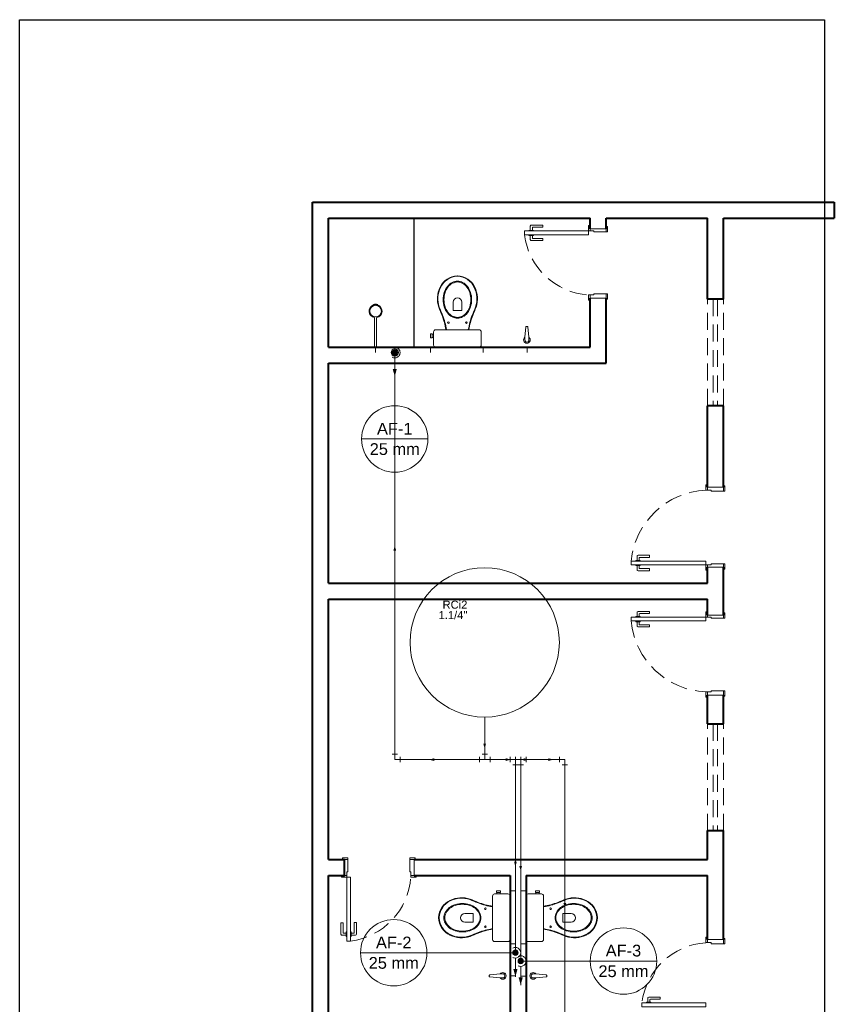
# Model space of a CAD drawing. Header units: millimetres. Extents: x 2637.1 to 2691.1, y 1460.1 to 1556.5.
# Tile 6 of 8: x 2639.8 to 2655.1, y 1538 to 1556.5. Entities that reach past the tile are written whole.
import ezdxf

# ---------------------------------------------------------------- set-up
doc = ezdxf.new("R2010")
doc.units = ezdxf.units.MM
doc.header["$MEASUREMENT"] = 0
doc.linetypes.add('HIDDEN2', pattern=[0.47625, 0.3175, -0.15875])
for name, color, linetype, lineweight in [('AF-Colunas', 4, 'Continuous', 5), ('AF-Condutos', 4, 'Continuous', 5), ('AF-Conexões', 9, 'Continuous', 5), ('AF-Indicação coluna', 5, 'Continuous', 5), ('AF-Sentido conduto', 9, 'Continuous', 5), ('DI-Detalhes', 1, 'Continuous', 30), ('MB_ALVENARIA', 7, 'Continuous', 40), ('MB_ESQUADRIA', 7, 'Continuous', 5), ('MB_MOBILIÁRIO', 8, 'Continuous', 13), ('Nível 1', 7, 'Continuous', 5), ('Textos', 7, 'Continuous', 5)]:
    doc.layers.add(name, color=color, linetype=linetype, lineweight=lineweight)
doc.layers.add('ARQ-PISO', color=8, linetype='Continuous')
doc.styles.add('Arial', font='txt')

msp = doc.modelspace()

# ---------------------------------------------------------------- hatches: boundary and pattern name
at = {"layer": 'AF-Condutos', "linetype": 'Continuous'}
for points in [[(2646.855, 1549.771), (2646.894, 1549.915), (2646.817, 1549.915)], [(2649.118, 1538.522), (2649.156, 1538.666), (2649.079, 1538.666)], [(2649.216, 1538.366), (2649.255, 1538.511), (2649.177, 1538.511)]]:
    msp.add_hatch(color=256, dxfattribs=at).paths.add_polyline_path(points)
at = {"layer": 'AF-Sentido conduto', "linetype": 'Continuous'}
for points in [[(2646.855, 1546.606), (2646.83, 1546.51), (2646.881, 1546.51)], [(2648.541, 1542.797), (2648.567, 1542.893), (2648.515, 1542.893)], [(2647.498, 1542.592), (2647.595, 1542.566), (2647.595, 1542.618)], [(2649.029, 1542.592), (2648.933, 1542.618), (2648.933, 1542.566)], [(2649.367, 1542.592), (2649.27, 1542.618), (2649.27, 1542.566)], [(2649.83, 1542.592), (2649.734, 1542.618), (2649.734, 1542.566)], [(2649.118, 1540.582), (2649.143, 1540.678), (2649.092, 1540.678)], [(2649.216, 1540.504), (2649.242, 1540.601), (2649.19, 1540.601)], [(2650.044, 1539.806), (2650.07, 1539.903), (2650.018, 1539.903)]]:
    msp.add_hatch(color=256, dxfattribs=at).paths.add_polyline_path(points)

# ---------------------------------------------------------------- linework, layer by layer
at = {"layer": 'AF-Colunas', "const_width": 0.05}
for points in [[(2646.88, 1550.221, 1), (2646.83, 1550.221, 1)], [(2649.143, 1538.972, 1), (2649.093, 1538.972, 1)], [(2649.241, 1538.816, 1), (2649.191, 1538.816, 1)]]:
    msp.add_lwpolyline(points, format="xyb", close=True, dxfattribs=at)
at = {"layer": 'AF-Colunas'}
for centre in [(2646.855, 1550.221), (2649.118, 1538.972), (2649.216, 1538.816)]:
    msp.add_circle(centre, 0.05, dxfattribs=at)
at = {"layer": 'AF-Condutos'}
for p, q in [((2646.855, 1542.692), (2646.855, 1550.171)), ((2648.541, 1543.389), (2648.541, 1542.692)), ((2648.441, 1542.592), (2646.955, 1542.592)), ((2648.641, 1542.592), (2649.018, 1542.592)), ((2649.218, 1542.592), (2649.116, 1542.592)), ((2649.118, 1542.492), (2649.118, 1539.022)), ((2649.216, 1542.492), (2649.216, 1538.866)), ((2649.316, 1542.592), (2649.944, 1542.592)), ((2650.044, 1542.492), (2650.044, 1537.471))]:
    msp.add_line(p, q, dxfattribs=at)
for points in [[(2646.805, 1550.134), (2646.819, 1550.127), (2646.834, 1550.123), (2646.85, 1550.121), (2646.865, 1550.121), (2646.88, 1550.124), (2646.895, 1550.129), (2646.909, 1550.136), (2646.921, 1550.145), (2646.932, 1550.156), (2646.941, 1550.169), (2646.948, 1550.183), (2646.953, 1550.198), (2646.955, 1550.213), (2646.955, 1550.228), (2646.953, 1550.244), (2646.948, 1550.258), (2646.941, 1550.272), (2646.932, 1550.285), (2646.921, 1550.296), (2646.909, 1550.305), (2646.895, 1550.312), (2646.88, 1550.317), (2646.865, 1550.32), (2646.85, 1550.32), (2646.834, 1550.318), (2646.819, 1550.314), (2646.805, 1550.307)], [(2646.855, 1550.121), (2646.855, 1549.771)], [(2649.068, 1538.885), (2649.082, 1538.878), (2649.096, 1538.874), (2649.112, 1538.872), (2649.127, 1538.872), (2649.143, 1538.875), (2649.157, 1538.88), (2649.171, 1538.887), (2649.183, 1538.896), (2649.194, 1538.907), (2649.203, 1538.92), (2649.21, 1538.934), (2649.215, 1538.948), (2649.217, 1538.964), (2649.217, 1538.979), (2649.215, 1538.995), (2649.21, 1539.009), (2649.203, 1539.023), (2649.194, 1539.036), (2649.183, 1539.047), (2649.171, 1539.056), (2649.157, 1539.063), (2649.143, 1539.068), (2649.127, 1539.071), (2649.112, 1539.071), (2649.096, 1539.069), (2649.082, 1539.065), (2649.068, 1539.058)], [(2649.166, 1538.729), (2649.18, 1538.723), (2649.195, 1538.718), (2649.21, 1538.716), (2649.226, 1538.716), (2649.241, 1538.719), (2649.256, 1538.724), (2649.269, 1538.731), (2649.282, 1538.741), (2649.293, 1538.752), (2649.302, 1538.764), (2649.309, 1538.778), (2649.313, 1538.793), (2649.316, 1538.808), (2649.316, 1538.824), (2649.313, 1538.839), (2649.309, 1538.854), (2649.302, 1538.868), (2649.293, 1538.88), (2649.282, 1538.891), (2649.269, 1538.901), (2649.256, 1538.908), (2649.241, 1538.913), (2649.226, 1538.915), (2649.21, 1538.916), (2649.195, 1538.914), (2649.18, 1538.909), (2649.166, 1538.903)], [(2649.118, 1538.872), (2649.118, 1538.522)], [(2649.216, 1538.716), (2649.216, 1538.366)]]:
    msp.add_lwpolyline(points, dxfattribs=at)
at = {"layer": 'AF-Conexões'}
for p, q in [((2646.805, 1542.692), (2646.905, 1542.692)), ((2646.855, 1542.592), (2646.855, 1542.692)), ((2646.955, 1542.642), (2646.955, 1542.542)), ((2648.441, 1542.542), (2648.441, 1542.642)), ((2648.491, 1542.692), (2648.591, 1542.692)), ((2648.541, 1542.592), (2648.541, 1542.692)), ((2648.641, 1542.642), (2648.641, 1542.542)), ((2649.018, 1542.542), (2649.018, 1542.642)), ((2649.116, 1542.542), (2649.116, 1542.642)), ((2649.218, 1542.642), (2649.218, 1542.542)), ((2649.316, 1542.642), (2649.316, 1542.542)), ((2649.944, 1542.542), (2649.944, 1542.642)), ((2646.855, 1542.592), (2646.955, 1542.592)), ((2648.541, 1542.592), (2648.441, 1542.592)), ((2648.541, 1542.592), (2648.641, 1542.592)), ((2649.118, 1542.592), (2649.018, 1542.592)), ((2649.168, 1542.492), (2649.068, 1542.492)), ((2649.216, 1542.592), (2649.116, 1542.592)), ((2649.118, 1542.592), (2649.218, 1542.592)), ((2649.118, 1542.592), (2649.118, 1542.492)), ((2649.266, 1542.492), (2649.166, 1542.492)), ((2649.216, 1542.592), (2649.316, 1542.592)), ((2649.216, 1542.592), (2649.216, 1542.492)), ((2650.044, 1542.592), (2649.944, 1542.592)), ((2650.094, 1542.492), (2649.994, 1542.492)), ((2650.044, 1542.592), (2650.044, 1542.492))]:
    msp.add_line(p, q, dxfattribs=at)
msp.add_circle((2648.541, 1544.789), 1.4, dxfattribs=at)
at = {"layer": 'AF-Indicação coluna'}
for p, q in [((2646.855, 1549.225), (2646.855, 1550.171)), ((2646.232, 1548.602), (2647.478, 1548.602)), ((2646.213, 1538.972), (2647.459, 1538.972)), ((2647.459, 1538.972), (2649.068, 1538.972)), ((2650.52, 1538.816), (2649.266, 1538.816)), ((2650.52, 1538.816), (2651.766, 1538.816))]:
    msp.add_line(p, q, dxfattribs=at)
for centre in [(2646.855, 1548.602), (2646.836, 1538.972), (2651.143, 1538.816)]:
    msp.add_circle(centre, 0.623, dxfattribs=at)
at = {"layer": 'AF-Sentido conduto'}
for points in [[(2646.855, 1546.206), (2646.855, 1546.606)], [(2648.541, 1543.185), (2648.541, 1542.797)], [(2647.898, 1542.592), (2647.498, 1542.592)], [(2648.629, 1542.592), (2649.029, 1542.592)], [(2648.967, 1542.592), (2649.367, 1542.592)], [(2649.43, 1542.592), (2649.83, 1542.592)], [(2649.118, 1540.982), (2649.118, 1540.582)], [(2649.216, 1540.904), (2649.216, 1540.504)], [(2650.044, 1540.206), (2650.044, 1539.806)]]:
    msp.add_lwpolyline(points, dxfattribs=at)
at = {"layer": 'ARQ-PISO'}
msp.add_lwpolyline([(2647.216, 1550.321), (2647.216, 1552.741)], dxfattribs=at)
at = {"layer": 'DI-Detalhes'}
msp.add_lwpolyline([(2639.823, 1556.46), (2654.909, 1556.46), (2654.909, 1522.449), (2639.823, 1522.449), (2639.823, 1556.46)], dxfattribs=at)
at = {"layer": 'MB_ALVENARIA'}
msp.add_line((2645.316, 1463.201), (2645.316, 1553.041), dxfattribs=at)
for points in [[(2645.316, 1553.041), (2655.096, 1553.041)], [(2655.096, 1553.041), (2655.096, 1552.741)], [(2645.616, 1552.741), (2650.516, 1552.741)], [(2645.616, 1550.321), (2645.616, 1552.741)], [(2650.516, 1552.541), (2650.516, 1552.741)], [(2650.816, 1552.741), (2652.716, 1552.741)], [(2650.816, 1552.541), (2650.816, 1552.741)], [(2652.716, 1551.221), (2652.716, 1552.741)], [(2653.016, 1552.741), (2655.096, 1552.741)], [(2653.016, 1551.221), (2653.016, 1552.741)], [(2650.516, 1550.321), (2650.516, 1551.241)], [(2650.816, 1550.021), (2650.816, 1551.241)], [(2653.016, 1551.221), (2652.716, 1551.221)], [(2645.616, 1550.321), (2650.516, 1550.321)], [(2645.616, 1550.021), (2650.816, 1550.021)], [(2645.616, 1545.901), (2645.616, 1550.021)], [(2652.716, 1547.701), (2652.716, 1549.221)], [(2653.016, 1549.221), (2652.716, 1549.221)], [(2653.016, 1547.701), (2653.016, 1549.221)], [(2652.716, 1545.901), (2652.716, 1546.201)], [(2653.016, 1545.301), (2653.016, 1546.201)], [(2645.616, 1545.901), (2652.716, 1545.901)], [(2645.616, 1545.601), (2652.716, 1545.601)], [(2645.616, 1540.721), (2645.616, 1545.601)], [(2652.716, 1545.301), (2652.716, 1545.601)], [(2652.716, 1543.261), (2652.716, 1543.801)], [(2653.016, 1543.261), (2653.016, 1543.801)], [(2652.716, 1543.261), (2653.016, 1543.261)], [(2652.716, 1540.721), (2652.716, 1541.261)], [(2652.716, 1541.261), (2653.016, 1541.261)], [(2653.016, 1539.221), (2653.016, 1541.261)], [(2645.616, 1540.721), (2645.916, 1540.721)], [(2645.616, 1540.421), (2645.916, 1540.421), (2645.916, 1540.721)], [(2647.216, 1540.721), (2652.716, 1540.721)], [(2645.616, 1540.421), (2645.916, 1540.421)], [(2645.616, 1537.621), (2645.616, 1540.421)], [(2647.216, 1540.421), (2649.016, 1540.421)], [(2649.016, 1540.421), (2649.016, 1537.621)], [(2649.316, 1540.421), (2652.716, 1540.421)], [(2649.316, 1540.421), (2649.316, 1537.621)], [(2652.716, 1539.221), (2652.716, 1540.421)]]:
    msp.add_lwpolyline(points, dxfattribs=at)
at = {"layer": 'MB_ESQUADRIA'}
for p, q in [((2649.397, 1552.512), (2649.397, 1552.59)), ((2649.397, 1552.512), (2649.397, 1552.59)), ((2649.417, 1552.61), (2649.631, 1552.61)), ((2649.417, 1552.61), (2649.631, 1552.61)), ((2649.631, 1552.57), (2649.447, 1552.57)), ((2649.631, 1552.57), (2649.447, 1552.57)), ((2649.631, 1552.61), (2649.631, 1552.57)), ((2649.631, 1552.61), (2649.631, 1552.57)), ((2649.372, 1552.5), (2649.372, 1552.512)), ((2649.372, 1552.512), (2649.457, 1552.512)), ((2649.372, 1552.5), (2649.372, 1552.512)), ((2649.372, 1552.512), (2649.457, 1552.512)), ((2649.372, 1552.43), (2649.372, 1552.417)), ((2649.372, 1552.43), (2649.372, 1552.417)), ((2649.372, 1552.417), (2649.457, 1552.417)), ((2649.372, 1552.417), (2649.457, 1552.417)), ((2649.397, 1552.417), (2649.397, 1552.34)), ((2649.397, 1552.417), (2649.397, 1552.34)), ((2649.437, 1552.56), (2649.437, 1552.512)), ((2649.437, 1552.56), (2649.437, 1552.512)), ((2649.437, 1552.37), (2649.437, 1552.417)), ((2649.437, 1552.37), (2649.437, 1552.417)), ((2649.457, 1552.512), (2649.457, 1552.5)), ((2649.457, 1552.512), (2649.457, 1552.5)), ((2649.457, 1552.417), (2649.457, 1552.43)), ((2649.457, 1552.417), (2649.457, 1552.43)), ((2650.516, 1552.5), (2650.516, 1552.551)), ((2650.516, 1552.5), (2650.516, 1552.551)), ((2650.516, 1552.5), (2650.516, 1552.551)), ((2650.516, 1552.5), (2650.516, 1552.551)), ((2650.586, 1552.501), (2650.516, 1552.501)), ((2650.586, 1552.501), (2650.516, 1552.501)), ((2650.586, 1552.501), (2650.516, 1552.501)), ((2650.586, 1552.501), (2650.516, 1552.501)), ((2650.586, 1552.501), (2650.586, 1552.481)), ((2650.586, 1552.501), (2650.586, 1552.481)), ((2650.586, 1552.501), (2650.586, 1552.481)), ((2650.586, 1552.501), (2650.586, 1552.481)), ((2650.586, 1552.481), (2650.816, 1552.481)), ((2650.586, 1552.481), (2650.816, 1552.481)), ((2650.586, 1552.481), (2650.816, 1552.481)), ((2650.586, 1552.481), (2650.816, 1552.481)), ((2650.816, 1552.481), (2650.816, 1552.551)), ((2650.816, 1552.481), (2650.816, 1552.551)), ((2650.816, 1552.481), (2650.816, 1552.551)), ((2650.816, 1552.481), (2650.816, 1552.551)), ((2649.417, 1552.32), (2649.631, 1552.32)), ((2649.417, 1552.32), (2649.631, 1552.32)), ((2649.631, 1552.36), (2649.447, 1552.36)), ((2649.631, 1552.36), (2649.447, 1552.36)), ((2649.631, 1552.32), (2649.631, 1552.36)), ((2649.631, 1552.32), (2649.631, 1552.36)), ((2650.586, 1551.301), (2650.516, 1551.301)), ((2650.516, 1551.301), (2650.516, 1551.251)), ((2650.586, 1551.301), (2650.516, 1551.301)), ((2650.516, 1551.301), (2650.516, 1551.251)), ((2650.586, 1551.321), (2650.816, 1551.32)), ((2650.586, 1551.301), (2650.586, 1551.321)), ((2650.586, 1551.321), (2650.816, 1551.32)), ((2650.586, 1551.301), (2650.586, 1551.321)), ((2650.816, 1551.32), (2650.816, 1551.25)), ((2650.816, 1551.32), (2650.816, 1551.25)), ((2652.716, 1547.641), (2652.716, 1547.691)), ((2652.716, 1547.641), (2652.716, 1547.691)), ((2652.786, 1547.641), (2652.716, 1547.641)), ((2652.786, 1547.641), (2652.716, 1547.641)), ((2652.786, 1547.641), (2652.786, 1547.621)), ((2652.786, 1547.641), (2652.786, 1547.621)), ((2652.786, 1547.621), (2653.016, 1547.621)), ((2652.786, 1547.621), (2653.016, 1547.621)), ((2653.016, 1547.621), (2653.016, 1547.691)), ((2653.016, 1547.621), (2653.016, 1547.691)), ((2651.372, 1546.311), (2651.372, 1546.324)), ((2651.372, 1546.324), (2651.457, 1546.324)), ((2651.372, 1546.311), (2651.372, 1546.324)), ((2651.372, 1546.324), (2651.457, 1546.324)), ((2651.397, 1546.324), (2651.397, 1546.401)), ((2651.397, 1546.324), (2651.397, 1546.401)), ((2651.417, 1546.421), (2651.631, 1546.421)), ((2651.417, 1546.421), (2651.631, 1546.421)), ((2651.437, 1546.371), (2651.437, 1546.324)), ((2651.437, 1546.371), (2651.437, 1546.324)), ((2651.631, 1546.381), (2651.447, 1546.381)), ((2651.631, 1546.381), (2651.447, 1546.381)), ((2651.457, 1546.324), (2651.457, 1546.311)), ((2651.457, 1546.324), (2651.457, 1546.311)), ((2651.631, 1546.421), (2651.631, 1546.381)), ((2651.631, 1546.421), (2651.631, 1546.381)), ((2651.372, 1546.241), (2651.372, 1546.229)), ((2651.372, 1546.241), (2651.372, 1546.229)), ((2651.372, 1546.229), (2651.457, 1546.229)), ((2651.372, 1546.229), (2651.457, 1546.229)), ((2651.397, 1546.229), (2651.397, 1546.151)), ((2651.397, 1546.229), (2651.397, 1546.151)), ((2651.417, 1546.131), (2651.631, 1546.131)), ((2651.417, 1546.131), (2651.631, 1546.131)), ((2651.437, 1546.181), (2651.437, 1546.229)), ((2651.437, 1546.181), (2651.437, 1546.229)), ((2651.631, 1546.171), (2651.447, 1546.171)), ((2651.631, 1546.171), (2651.447, 1546.171)), ((2651.457, 1546.229), (2651.457, 1546.241)), ((2651.457, 1546.229), (2651.457, 1546.241)), ((2651.631, 1546.131), (2651.631, 1546.171)), ((2651.631, 1546.131), (2651.631, 1546.171)), ((2652.716, 1546.241), (2652.716, 1546.191)), ((2652.786, 1546.241), (2652.716, 1546.241)), ((2652.716, 1546.241), (2652.716, 1546.191)), ((2652.786, 1546.241), (2652.716, 1546.241)), ((2652.716, 1546.241), (2652.716, 1546.191)), ((2652.786, 1546.241), (2652.716, 1546.241)), ((2652.716, 1546.241), (2652.716, 1546.191)), ((2652.786, 1546.241), (2652.716, 1546.241)), ((2652.786, 1546.261), (2653.016, 1546.26)), ((2652.786, 1546.241), (2652.786, 1546.261)), ((2652.786, 1546.261), (2653.016, 1546.26)), ((2652.786, 1546.241), (2652.786, 1546.261)), ((2652.786, 1546.261), (2653.016, 1546.26)), ((2652.786, 1546.241), (2652.786, 1546.261)), ((2652.786, 1546.261), (2653.016, 1546.26)), ((2652.786, 1546.241), (2652.786, 1546.261)), ((2653.016, 1546.26), (2653.016, 1546.19)), ((2653.016, 1546.26), (2653.016, 1546.19)), ((2653.016, 1546.26), (2653.016, 1546.19)), ((2653.016, 1546.26), (2653.016, 1546.19)), ((2651.417, 1545.37), (2651.631, 1545.37)), ((2651.417, 1545.37), (2651.631, 1545.37)), ((2651.631, 1545.37), (2651.631, 1545.33)), ((2651.631, 1545.37), (2651.631, 1545.33)), ((2651.372, 1545.26), (2651.372, 1545.272)), ((2651.372, 1545.272), (2651.457, 1545.272)), ((2651.372, 1545.26), (2651.372, 1545.272)), ((2651.372, 1545.272), (2651.457, 1545.272)), ((2651.372, 1545.19), (2651.372, 1545.177)), ((2651.372, 1545.19), (2651.372, 1545.177)), ((2651.397, 1545.272), (2651.397, 1545.35)), ((2651.397, 1545.272), (2651.397, 1545.35)), ((2651.437, 1545.32), (2651.437, 1545.272)), ((2651.437, 1545.32), (2651.437, 1545.272)), ((2651.631, 1545.33), (2651.447, 1545.33)), ((2651.631, 1545.33), (2651.447, 1545.33)), ((2651.457, 1545.272), (2651.457, 1545.26)), ((2651.457, 1545.272), (2651.457, 1545.26)), ((2651.457, 1545.177), (2651.457, 1545.19)), ((2651.457, 1545.177), (2651.457, 1545.19)), ((2652.716, 1545.261), (2652.716, 1545.311)), ((2652.716, 1545.261), (2652.716, 1545.311)), ((2652.716, 1545.261), (2652.716, 1545.311)), ((2652.716, 1545.261), (2652.716, 1545.311)), ((2652.786, 1545.261), (2652.716, 1545.261)), ((2652.786, 1545.261), (2652.716, 1545.261)), ((2652.786, 1545.261), (2652.716, 1545.261)), ((2652.786, 1545.261), (2652.716, 1545.261)), ((2652.786, 1545.261), (2652.786, 1545.241)), ((2652.786, 1545.261), (2652.786, 1545.241)), ((2652.786, 1545.261), (2652.786, 1545.241)), ((2652.786, 1545.261), (2652.786, 1545.241)), ((2652.786, 1545.241), (2653.016, 1545.241)), ((2652.786, 1545.241), (2653.016, 1545.241)), ((2652.786, 1545.241), (2653.016, 1545.241)), ((2652.786, 1545.241), (2653.016, 1545.241)), ((2653.016, 1545.241), (2653.016, 1545.311)), ((2653.016, 1545.241), (2653.016, 1545.311)), ((2653.016, 1545.241), (2653.016, 1545.311)), ((2653.016, 1545.241), (2653.016, 1545.311)), ((2651.372, 1545.177), (2651.457, 1545.177)), ((2651.372, 1545.177), (2651.457, 1545.177)), ((2651.397, 1545.177), (2651.397, 1545.1)), ((2651.397, 1545.177), (2651.397, 1545.1)), ((2651.417, 1545.08), (2651.631, 1545.08)), ((2651.417, 1545.08), (2651.631, 1545.08)), ((2651.437, 1545.13), (2651.437, 1545.177)), ((2651.437, 1545.13), (2651.437, 1545.177)), ((2651.631, 1545.12), (2651.447, 1545.12)), ((2651.631, 1545.12), (2651.447, 1545.12)), ((2651.631, 1545.08), (2651.631, 1545.12)), ((2651.631, 1545.08), (2651.631, 1545.12)), ((2652.786, 1543.861), (2652.716, 1543.861)), ((2652.716, 1543.861), (2652.716, 1543.811)), ((2652.786, 1543.861), (2652.716, 1543.861)), ((2652.716, 1543.861), (2652.716, 1543.811)), ((2652.786, 1543.881), (2653.016, 1543.88)), ((2652.786, 1543.861), (2652.786, 1543.881)), ((2652.786, 1543.881), (2653.016, 1543.88)), ((2652.786, 1543.861), (2652.786, 1543.881)), ((2653.016, 1543.88), (2653.016, 1543.81)), ((2653.016, 1543.88), (2653.016, 1543.81)), ((2645.976, 1540.721), (2645.906, 1540.721)), ((2645.976, 1540.721), (2645.906, 1540.721)), ((2645.976, 1540.721), (2645.906, 1540.721)), ((2645.976, 1540.721), (2645.906, 1540.721)), ((2645.976, 1540.491), (2645.976, 1540.721)), ((2645.976, 1540.491), (2645.976, 1540.721)), ((2645.976, 1540.491), (2645.976, 1540.721)), ((2645.976, 1540.491), (2645.976, 1540.721)), ((2647.136, 1540.491), (2647.136, 1540.721)), ((2647.136, 1540.721), (2647.206, 1540.721)), ((2647.136, 1540.491), (2647.136, 1540.721)), ((2647.136, 1540.721), (2647.206, 1540.721)), ((2645.956, 1540.421), (2645.906, 1540.421)), ((2645.956, 1540.421), (2645.906, 1540.421)), ((2645.956, 1540.421), (2645.906, 1540.421)), ((2645.956, 1540.421), (2645.906, 1540.421)), ((2645.956, 1540.491), (2645.956, 1540.421)), ((2645.956, 1540.491), (2645.976, 1540.491)), ((2645.956, 1540.491), (2645.956, 1540.421)), ((2645.956, 1540.491), (2645.976, 1540.491)), ((2645.956, 1540.491), (2645.956, 1540.421)), ((2645.956, 1540.491), (2645.976, 1540.491)), ((2645.956, 1540.491), (2645.956, 1540.421)), ((2645.956, 1540.491), (2645.976, 1540.491)), ((2647.156, 1540.491), (2647.136, 1540.491)), ((2647.156, 1540.491), (2647.136, 1540.491)), ((2647.156, 1540.491), (2647.156, 1540.421)), ((2647.156, 1540.491), (2647.156, 1540.421)), ((2647.156, 1540.421), (2647.206, 1540.421)), ((2647.156, 1540.421), (2647.206, 1540.421)), ((2645.847, 1539.535), (2645.887, 1539.535)), ((2645.847, 1539.321), (2645.847, 1539.535)), ((2645.847, 1539.535), (2645.887, 1539.535)), ((2645.847, 1539.321), (2645.847, 1539.535)), ((2645.887, 1539.535), (2645.887, 1539.351)), ((2645.887, 1539.535), (2645.887, 1539.351)), ((2646.137, 1539.536), (2646.097, 1539.536)), ((2646.097, 1539.536), (2646.097, 1539.352)), ((2646.137, 1539.536), (2646.097, 1539.536)), ((2646.097, 1539.536), (2646.097, 1539.352)), ((2646.137, 1539.322), (2646.137, 1539.536)), ((2646.137, 1539.322), (2646.137, 1539.536)), ((2645.944, 1539.301), (2645.867, 1539.301)), ((2645.944, 1539.301), (2645.867, 1539.301)), ((2645.897, 1539.341), (2645.944, 1539.341)), ((2645.897, 1539.341), (2645.944, 1539.341)), ((2645.944, 1539.362), (2645.957, 1539.362)), ((2645.944, 1539.276), (2645.944, 1539.362)), ((2645.944, 1539.362), (2645.957, 1539.362)), ((2645.944, 1539.276), (2645.944, 1539.362)), ((2646.04, 1539.362), (2646.027, 1539.362)), ((2646.04, 1539.362), (2646.027, 1539.362)), ((2646.04, 1539.276), (2646.04, 1539.362)), ((2646.04, 1539.276), (2646.04, 1539.362)), ((2646.087, 1539.342), (2646.04, 1539.342)), ((2646.087, 1539.342), (2646.04, 1539.342)), ((2646.04, 1539.302), (2646.117, 1539.302)), ((2646.04, 1539.302), (2646.117, 1539.302)), ((2645.957, 1539.276), (2645.944, 1539.276)), ((2645.957, 1539.276), (2645.944, 1539.276)), ((2646.027, 1539.276), (2646.04, 1539.276)), ((2646.027, 1539.276), (2646.04, 1539.276)), ((2652.716, 1539.161), (2652.716, 1539.211)), ((2652.716, 1539.161), (2652.716, 1539.211)), ((2652.786, 1539.161), (2652.716, 1539.161)), ((2652.786, 1539.161), (2652.716, 1539.161)), ((2652.786, 1539.161), (2652.786, 1539.141)), ((2652.786, 1539.161), (2652.786, 1539.141)), ((2652.786, 1539.141), (2653.016, 1539.141)), ((2652.786, 1539.141), (2653.016, 1539.141)), ((2653.016, 1539.141), (2653.016, 1539.211)), ((2653.016, 1539.141), (2653.016, 1539.211)), ((2651.572, 1538.031), (2651.572, 1538.044)), ((2651.572, 1538.044), (2651.657, 1538.044)), ((2651.572, 1538.031), (2651.572, 1538.044)), ((2651.572, 1538.044), (2651.657, 1538.044)), ((2651.597, 1538.044), (2651.597, 1538.121)), ((2651.597, 1538.044), (2651.597, 1538.121)), ((2651.617, 1538.141), (2651.831, 1538.141)), ((2651.617, 1538.141), (2651.831, 1538.141)), ((2651.637, 1538.091), (2651.637, 1538.044)), ((2651.637, 1538.091), (2651.637, 1538.044)), ((2651.831, 1538.101), (2651.647, 1538.101)), ((2651.831, 1538.101), (2651.647, 1538.101)), ((2651.657, 1538.044), (2651.657, 1538.031)), ((2651.657, 1538.044), (2651.657, 1538.031)), ((2651.831, 1538.141), (2651.831, 1538.101)), ((2651.831, 1538.141), (2651.831, 1538.101))]:
    msp.add_line(p, q, dxfattribs=at)
for points in [[(2650.516, 1552.551), (2650.516, 1552.6), (2650.486, 1552.6), (2650.486, 1552.5), (2650.516, 1552.5), (2650.516, 1552.501)], [(2650.516, 1552.551), (2650.516, 1552.6), (2650.486, 1552.6), (2650.486, 1552.5), (2650.516, 1552.5), (2650.516, 1552.501)], [(2650.516, 1552.551), (2650.516, 1552.6), (2650.486, 1552.6), (2650.486, 1552.5), (2650.516, 1552.5), (2650.516, 1552.501)], [(2650.516, 1552.551), (2650.516, 1552.6), (2650.486, 1552.6), (2650.486, 1552.5), (2650.516, 1552.5), (2650.516, 1552.501)], [(2650.816, 1552.481), (2650.846, 1552.481), (2650.846, 1552.581), (2650.816, 1552.581), (2650.816, 1552.551)], [(2650.816, 1552.481), (2650.846, 1552.481), (2650.846, 1552.581), (2650.816, 1552.581), (2650.816, 1552.551)], [(2650.816, 1552.481), (2650.846, 1552.481), (2650.846, 1552.581), (2650.816, 1552.581), (2650.816, 1552.551)], [(2650.816, 1552.481), (2650.846, 1552.481), (2650.846, 1552.581), (2650.816, 1552.581), (2650.816, 1552.551)], [(2649.286, 1552.43), (2650.486, 1552.43), (2650.486, 1552.5), (2649.286, 1552.5), (2649.286, 1552.43)], [(2650.816, 1552.541), (2650.816, 1552.541), (2650.516, 1552.541)], [(2650.516, 1551.251), (2650.516, 1551.201), (2650.486, 1551.201), (2650.486, 1551.301), (2650.516, 1551.301), (2650.516, 1551.301)], [(2650.516, 1551.251), (2650.516, 1551.201), (2650.486, 1551.201), (2650.486, 1551.301), (2650.516, 1551.301), (2650.516, 1551.301)], [(2650.816, 1551.32), (2650.846, 1551.32), (2650.846, 1551.22), (2650.816, 1551.22), (2650.816, 1551.25)], [(2650.816, 1551.32), (2650.846, 1551.32), (2650.846, 1551.22), (2650.816, 1551.22), (2650.816, 1551.25)], [(2650.516, 1551.241), (2650.816, 1551.241)], [(2652.716, 1547.691), (2652.716, 1547.741), (2652.686, 1547.741), (2652.686, 1547.641), (2652.716, 1547.641), (2652.716, 1547.641)], [(2652.716, 1547.691), (2652.716, 1547.741), (2652.686, 1547.741), (2652.686, 1547.641), (2652.716, 1547.641), (2652.716, 1547.641)], [(2653.016, 1547.701), (2652.716, 1547.701)], [(2653.016, 1547.621), (2653.046, 1547.621), (2653.046, 1547.721), (2653.016, 1547.721), (2653.016, 1547.691)], [(2653.016, 1547.621), (2653.046, 1547.621), (2653.046, 1547.721), (2653.016, 1547.721), (2653.016, 1547.691)], [(2651.286, 1546.311), (2652.686, 1546.311), (2652.686, 1546.241), (2651.286, 1546.241), (2651.286, 1546.311)], [(2652.716, 1546.191), (2652.716, 1546.141), (2652.686, 1546.141), (2652.686, 1546.241), (2652.716, 1546.241), (2652.716, 1546.241)], [(2652.716, 1546.191), (2652.716, 1546.141), (2652.686, 1546.141), (2652.686, 1546.241), (2652.716, 1546.241), (2652.716, 1546.241)], [(2652.716, 1546.191), (2652.716, 1546.141), (2652.686, 1546.141), (2652.686, 1546.241), (2652.716, 1546.241), (2652.716, 1546.241)], [(2652.716, 1546.191), (2652.716, 1546.141), (2652.686, 1546.141), (2652.686, 1546.241), (2652.716, 1546.241), (2652.716, 1546.241)], [(2652.716, 1546.201), (2652.716, 1546.201), (2653.016, 1546.201)], [(2653.016, 1546.26), (2653.046, 1546.26), (2653.046, 1546.16), (2653.016, 1546.16), (2653.016, 1546.19)], [(2653.016, 1546.26), (2653.046, 1546.26), (2653.046, 1546.16), (2653.016, 1546.16), (2653.016, 1546.19)], [(2653.016, 1546.26), (2653.046, 1546.26), (2653.046, 1546.16), (2653.016, 1546.16), (2653.016, 1546.19)], [(2653.016, 1546.26), (2653.046, 1546.26), (2653.046, 1546.16), (2653.016, 1546.16), (2653.016, 1546.19)], [(2651.286, 1545.191), (2652.686, 1545.191), (2652.686, 1545.261), (2651.286, 1545.261), (2651.286, 1545.191)], [(2652.716, 1545.311), (2652.716, 1545.361), (2652.686, 1545.361), (2652.686, 1545.261), (2652.716, 1545.261), (2652.716, 1545.261)], [(2652.716, 1545.311), (2652.716, 1545.361), (2652.686, 1545.361), (2652.686, 1545.261), (2652.716, 1545.261), (2652.716, 1545.261)], [(2652.716, 1545.311), (2652.716, 1545.361), (2652.686, 1545.361), (2652.686, 1545.261), (2652.716, 1545.261), (2652.716, 1545.261)], [(2652.716, 1545.311), (2652.716, 1545.361), (2652.686, 1545.361), (2652.686, 1545.261), (2652.716, 1545.261), (2652.716, 1545.261)], [(2652.716, 1545.301), (2652.716, 1545.301), (2653.016, 1545.301)], [(2653.016, 1545.241), (2653.046, 1545.241), (2653.046, 1545.341), (2653.016, 1545.341), (2653.016, 1545.311)], [(2653.016, 1545.241), (2653.046, 1545.241), (2653.046, 1545.341), (2653.016, 1545.341), (2653.016, 1545.311)], [(2653.016, 1545.241), (2653.046, 1545.241), (2653.046, 1545.341), (2653.016, 1545.341), (2653.016, 1545.311)], [(2653.016, 1545.241), (2653.046, 1545.241), (2653.046, 1545.341), (2653.016, 1545.341), (2653.016, 1545.311)], [(2652.716, 1543.811), (2652.716, 1543.761), (2652.686, 1543.761), (2652.686, 1543.861), (2652.716, 1543.861), (2652.716, 1543.861)], [(2652.716, 1543.811), (2652.716, 1543.761), (2652.686, 1543.761), (2652.686, 1543.861), (2652.716, 1543.861), (2652.716, 1543.861)], [(2653.016, 1543.801), (2652.716, 1543.801)], [(2653.016, 1543.88), (2653.046, 1543.88), (2653.046, 1543.78), (2653.016, 1543.78), (2653.016, 1543.81)], [(2653.016, 1543.88), (2653.046, 1543.88), (2653.046, 1543.78), (2653.016, 1543.78), (2653.016, 1543.81)], [(2645.976, 1540.721), (2645.976, 1540.751), (2645.876, 1540.751), (2645.876, 1540.721), (2645.906, 1540.721)], [(2645.976, 1540.721), (2645.976, 1540.751), (2645.876, 1540.751), (2645.876, 1540.721), (2645.906, 1540.721)], [(2645.976, 1540.721), (2645.976, 1540.751), (2645.876, 1540.751), (2645.876, 1540.721), (2645.906, 1540.721)], [(2645.976, 1540.721), (2645.976, 1540.751), (2645.876, 1540.751), (2645.876, 1540.721), (2645.906, 1540.721)], [(2647.136, 1540.721), (2647.136, 1540.751), (2647.236, 1540.751), (2647.236, 1540.721), (2647.206, 1540.721)], [(2647.136, 1540.721), (2647.136, 1540.751), (2647.236, 1540.751), (2647.236, 1540.721), (2647.206, 1540.721)], [(2647.216, 1540.721), (2647.216, 1540.421)], [(2645.906, 1540.421), (2645.856, 1540.421), (2645.856, 1540.391), (2645.956, 1540.391), (2645.956, 1540.421), (2645.956, 1540.421)], [(2645.906, 1540.421), (2645.856, 1540.421), (2645.856, 1540.391), (2645.956, 1540.391), (2645.956, 1540.421), (2645.956, 1540.421)], [(2645.906, 1540.421), (2645.856, 1540.421), (2645.856, 1540.391), (2645.956, 1540.391), (2645.956, 1540.421), (2645.956, 1540.421)], [(2645.906, 1540.421), (2645.856, 1540.421), (2645.856, 1540.391), (2645.956, 1540.391), (2645.956, 1540.421), (2645.956, 1540.421)], [(2646.026, 1539.191), (2646.026, 1540.391), (2645.956, 1540.391), (2645.956, 1539.191), (2646.026, 1539.191)], [(2647.206, 1540.421), (2647.256, 1540.421), (2647.256, 1540.391), (2647.156, 1540.391), (2647.156, 1540.421), (2647.156, 1540.421)], [(2647.206, 1540.421), (2647.256, 1540.421), (2647.256, 1540.391), (2647.156, 1540.391), (2647.156, 1540.421), (2647.156, 1540.421)], [(2652.716, 1539.211), (2652.716, 1539.261), (2652.686, 1539.261), (2652.686, 1539.161), (2652.716, 1539.161), (2652.716, 1539.161)], [(2652.716, 1539.211), (2652.716, 1539.261), (2652.686, 1539.261), (2652.686, 1539.161), (2652.716, 1539.161), (2652.716, 1539.161)], [(2653.016, 1539.221), (2652.716, 1539.221)], [(2653.016, 1539.141), (2653.046, 1539.141), (2653.046, 1539.241), (2653.016, 1539.241), (2653.016, 1539.211)], [(2653.016, 1539.141), (2653.046, 1539.141), (2653.046, 1539.241), (2653.016, 1539.241), (2653.016, 1539.211)], [(2651.486, 1538.031), (2652.686, 1538.031), (2652.686, 1537.961), (2651.486, 1537.961), (2651.486, 1538.031)]]:
    msp.add_lwpolyline(points, dxfattribs=at)
at = {"layer": 'MB_ESQUADRIA', "linetype": 'HIDDEN2'}
for points in [[(2652.716, 1549.221), (2652.716, 1551.221)], [(2652.826, 1551.221), (2652.826, 1549.221)], [(2652.906, 1551.221), (2652.906, 1549.221)], [(2653.016, 1549.221), (2653.016, 1551.221)], [(2652.716, 1541.261), (2652.716, 1543.261)], [(2652.826, 1543.261), (2652.826, 1541.261)], [(2652.906, 1543.261), (2652.906, 1541.261)], [(2653.016, 1541.261), (2653.016, 1543.261)]]:
    msp.add_lwpolyline(points, dxfattribs=at)
at = {"layer": 'MB_ESQUADRIA'}
for centre, radius, start, end in [((2649.417, 1552.59), 0.02, 90.0319, 180.0319), ((2649.417, 1552.59), 0.02, 90.0319, 180.0319), ((2649.447, 1552.56), 0.01, 90.0319, 180.0319), ((2649.447, 1552.56), 0.01, 90.0319, 180.0319), ((2649.417, 1552.34), 0.02, 180.0319, 270.0319), ((2649.417, 1552.34), 0.02, 180.0319, 270.0319), ((2649.447, 1552.37), 0.01, 180.0319, 270.0319), ((2649.447, 1552.37), 0.01, 180.0319, 270.0319), ((2651.417, 1546.401), 0.02, 89.9711, 179.9711), ((2651.417, 1546.401), 0.02, 89.9711, 179.9711), ((2651.447, 1546.371), 0.01, 89.9711, 179.9711), ((2651.447, 1546.371), 0.01, 89.9711, 179.9711), ((2651.417, 1546.151), 0.02, 179.9711, 269.9711), ((2651.417, 1546.151), 0.02, 179.9711, 269.9711), ((2651.447, 1546.181), 0.01, 179.9711, 269.9711), ((2651.447, 1546.181), 0.01, 179.9711, 269.9711), ((2651.417, 1545.35), 0.02, 90.0289, 180.0289), ((2651.417, 1545.35), 0.02, 90.0289, 180.0289), ((2651.447, 1545.32), 0.01, 90.0289, 180.0289), ((2651.447, 1545.32), 0.01, 90.0289, 180.0289), ((2651.417, 1545.1), 0.02, 180.0289, 270.0289), ((2651.417, 1545.1), 0.02, 180.0289, 270.0289), ((2651.447, 1545.13), 0.01, 180.0289, 270.0289), ((2651.447, 1545.13), 0.01, 180.0289, 270.0289), ((2645.867, 1539.321), 0.02, 180.0319, 270.0319), ((2645.867, 1539.321), 0.02, 180.0319, 270.0319), ((2645.897, 1539.351), 0.01, 180.0319, 270.0319), ((2645.897, 1539.351), 0.01, 180.0319, 270.0319), ((2646.087, 1539.352), 0.01, 270.0319, 0.0319), ((2646.087, 1539.352), 0.01, 270.0319, 0.0319), ((2646.117, 1539.322), 0.02, 270.0319, 0.0319), ((2646.117, 1539.322), 0.02, 270.0319, 0.0319), ((2651.617, 1538.121), 0.02, 89.9681, 179.9681), ((2651.617, 1538.121), 0.02, 89.9681, 179.9681), ((2651.647, 1538.091), 0.01, 89.9681, 179.9681), ((2651.647, 1538.091), 0.01, 89.9681, 179.9681)]:
    msp.add_arc(centre, radius, start, end, dxfattribs=at)
at = {"layer": 'MB_ESQUADRIA', "linetype": 'HIDDEN2'}
for centre, radius, start, end in [((2650.573, 1552.595), 1.297, 187.2883, 266.1628), ((2650.573, 1552.595), 1.297, 187.2883, 266.1628), ((2652.749, 1546.172), 1.469, 92.4509, 174.5738), ((2652.749, 1546.172), 1.469, 92.4509, 174.5738), ((2652.749, 1545.329), 1.469, 185.4262, 267.5491), ((2652.749, 1545.329), 1.469, 185.4262, 267.5491), ((2645.862, 1540.477), 1.297, 277.2883, 356.1628), ((2645.862, 1540.477), 1.297, 277.2883, 356.1628), ((2652.773, 1537.866), 1.297, 93.8372, 172.7117), ((2652.773, 1537.866), 1.297, 93.8372, 172.7117)]:
    msp.add_arc(centre, radius, start, end, dxfattribs=at)
at = {"layer": 'MB_MOBILIÁRIO'}
for p, q in [((2646.456, 1551.124), (2646.46, 1551.113)), ((2646.496, 1551.131), (2646.496, 1551.118)), ((2646.496, 1551.131), (2646.496, 1551.118)), ((2646.532, 1551.113), (2646.535, 1551.124)), ((2646.476, 1550.877), (2646.476, 1550.321)), ((2646.516, 1550.877), (2646.516, 1550.321)), ((2649.296, 1550.508), (2649.313, 1550.703)), ((2649.322, 1550.712), (2649.343, 1550.712)), ((2649.369, 1550.507), (2649.353, 1550.703)), ((2649.294, 1550.464), (2649.297, 1550.507)), ((2649.372, 1550.464), (2649.369, 1550.507)), ((2646.516, 1550.321), (2646.476, 1550.321)), ((2647.623, 1550.321), (2648.438, 1550.321)), ((2649.016, 1540.035), (2649.016, 1539.22)), ((2649.316, 1540.035), (2649.316, 1539.22)), ((2648.628, 1538.548), (2648.628, 1538.528)), ((2648.832, 1538.575), (2648.637, 1538.558)), ((2648.875, 1538.577), (2648.833, 1538.574)), ((2649.457, 1538.577), (2649.499, 1538.574)), ((2649.5, 1538.575), (2649.695, 1538.558)), ((2649.704, 1538.548), (2649.704, 1538.528)), ((2648.833, 1538.502), (2648.637, 1538.518)), ((2648.875, 1538.499), (2648.833, 1538.502)), ((2649.457, 1538.499), (2649.499, 1538.502)), ((2649.499, 1538.502), (2649.695, 1538.518))]:
    msp.add_line(p, q, dxfattribs=at)
for points in [[(2648.03, 1550.865, -0.124451), (2647.932, 1550.889), (2647.932, 1550.889, -0.105729), (2647.841, 1550.966), (2647.841, 1550.966, -0.086876), (2647.784, 1551.076), (2647.784, 1551.076, -0.077041), (2647.763, 1551.212), (2647.763, 1551.212, -0.077041), (2647.784, 1551.349), (2647.784, 1551.349, -0.086876), (2647.841, 1551.458), (2647.841, 1551.458, -0.105729), (2647.932, 1551.536), (2647.932, 1551.536, -0.124451), (2648.03, 1551.56), (2648.03, 1551.56, -0.124451), (2648.128, 1551.536), (2648.128, 1551.536, -0.105729), (2648.219, 1551.458), (2648.219, 1551.458, -0.086876), (2648.275, 1551.349), (2648.275, 1551.349, -0.077041), (2648.297, 1551.212), (2648.297, 1551.212, -0.077041), (2648.275, 1551.076), (2648.275, 1551.076, -0.086876), (2648.219, 1550.966), (2648.219, 1550.966, -0.105729), (2648.128, 1550.889), (2648.128, 1550.889, -0.124451), (2648.03, 1550.865), (2648.03, 1550.865)], [(2648.03, 1550.881, -0.124451), (2647.938, 1550.904), (2647.938, 1550.904, -0.105729), (2647.852, 1550.977), (2647.852, 1550.977, -0.086876), (2647.798, 1551.081), (2647.798, 1551.081, -0.077041), (2647.778, 1551.212), (2647.778, 1551.212, -0.077041), (2647.798, 1551.344), (2647.798, 1551.344, -0.086876), (2647.852, 1551.448), (2647.852, 1551.448, -0.105729), (2647.938, 1551.521), (2647.938, 1551.521, -0.124451), (2648.03, 1551.544), (2648.03, 1551.544, -0.124451), (2648.122, 1551.521), (2648.122, 1551.521, -0.105729), (2648.207, 1551.448), (2648.207, 1551.448, -0.086876), (2648.262, 1551.344), (2648.262, 1551.344, -0.077041), (2648.282, 1551.212), (2648.282, 1551.212, -0.077041), (2648.262, 1551.081), (2648.262, 1551.081, -0.086876), (2648.207, 1550.977), (2648.207, 1550.977, -0.105729), (2648.122, 1550.904), (2648.122, 1550.904, -0.124451), (2648.03, 1550.881), (2648.03, 1550.881)], [(2648.472, 1539.628, 0.124451), (2648.447, 1539.727), (2648.447, 1539.727, 0.105729), (2648.37, 1539.817), (2648.37, 1539.817, 0.086876), (2648.261, 1539.874), (2648.261, 1539.874, 0.077041), (2648.124, 1539.895), (2648.124, 1539.895, 0.077041), (2647.987, 1539.874), (2647.987, 1539.874, 0.086876), (2647.878, 1539.817), (2647.878, 1539.817, 0.105729), (2647.801, 1539.727), (2647.801, 1539.727, 0.124451), (2647.776, 1539.628), (2647.776, 1539.628, 0.124451), (2647.801, 1539.53), (2647.801, 1539.53, 0.105729), (2647.878, 1539.44), (2647.878, 1539.44, 0.086876), (2647.987, 1539.383), (2647.987, 1539.383, 0.077041), (2648.124, 1539.361), (2648.124, 1539.361, 0.077041), (2648.261, 1539.383), (2648.261, 1539.383, 0.086876), (2648.37, 1539.44), (2648.37, 1539.44, 0.105729), (2648.447, 1539.53), (2648.447, 1539.53, 0.124451), (2648.472, 1539.628), (2648.472, 1539.628)], [(2648.456, 1539.628, 0.124451), (2648.433, 1539.72), (2648.433, 1539.72, 0.105729), (2648.36, 1539.806), (2648.36, 1539.806, 0.086876), (2648.255, 1539.86), (2648.255, 1539.86, 0.077041), (2648.124, 1539.88), (2648.124, 1539.88, 0.077041), (2647.993, 1539.86), (2647.993, 1539.86, 0.086876), (2647.889, 1539.806), (2647.889, 1539.806, 0.105729), (2647.816, 1539.72), (2647.816, 1539.72, 0.124451), (2647.792, 1539.628), (2647.792, 1539.628, 0.124451), (2647.816, 1539.536), (2647.816, 1539.536, 0.105729), (2647.889, 1539.451), (2647.889, 1539.451, 0.086876), (2647.993, 1539.396), (2647.993, 1539.396, 0.077041), (2648.124, 1539.376), (2648.124, 1539.376, 0.077041), (2648.255, 1539.396), (2648.255, 1539.396, 0.086876), (2648.36, 1539.451), (2648.36, 1539.451, 0.105729), (2648.433, 1539.536), (2648.433, 1539.536, 0.124451), (2648.456, 1539.628), (2648.456, 1539.628)], [(2649.86, 1539.628, -0.124451), (2649.885, 1539.727), (2649.885, 1539.727, -0.105729), (2649.962, 1539.817), (2649.962, 1539.817, -0.086876), (2650.071, 1539.874), (2650.071, 1539.874, -0.077041), (2650.208, 1539.895), (2650.208, 1539.895, -0.077041), (2650.345, 1539.874), (2650.345, 1539.874, -0.086876), (2650.454, 1539.817), (2650.454, 1539.817, -0.105729), (2650.531, 1539.727), (2650.531, 1539.727, -0.124451), (2650.556, 1539.628), (2650.556, 1539.628, -0.124451), (2650.531, 1539.53), (2650.531, 1539.53, -0.105729), (2650.454, 1539.44), (2650.454, 1539.44, -0.086876), (2650.345, 1539.383), (2650.345, 1539.383, -0.077041), (2650.208, 1539.361), (2650.208, 1539.361, -0.077041), (2650.071, 1539.383), (2650.071, 1539.383, -0.086876), (2649.962, 1539.44), (2649.962, 1539.44, -0.105729), (2649.885, 1539.53), (2649.885, 1539.53, -0.124451), (2649.86, 1539.628), (2649.86, 1539.628)], [(2649.876, 1539.628, -0.124451), (2649.9, 1539.72), (2649.9, 1539.72, -0.105729), (2649.973, 1539.806), (2649.973, 1539.806, -0.086876), (2650.077, 1539.86), (2650.077, 1539.86, -0.077041), (2650.208, 1539.88), (2650.208, 1539.88, -0.077041), (2650.339, 1539.86), (2650.339, 1539.86, -0.086876), (2650.443, 1539.806), (2650.443, 1539.806, -0.105729), (2650.516, 1539.72), (2650.516, 1539.72, -0.124451), (2650.54, 1539.628), (2650.54, 1539.628, -0.124451), (2650.516, 1539.536), (2650.516, 1539.536, -0.105729), (2650.443, 1539.451), (2650.443, 1539.451, -0.086876), (2650.339, 1539.396), (2650.339, 1539.396, -0.077041), (2650.208, 1539.376), (2650.208, 1539.376, -0.077041), (2650.077, 1539.396), (2650.077, 1539.396, -0.086876), (2649.973, 1539.451), (2649.973, 1539.451, -0.105729), (2649.9, 1539.536), (2649.9, 1539.536, -0.124451), (2649.876, 1539.628), (2649.876, 1539.628)]]:
    msp.add_lwpolyline(points, format="xyb", dxfattribs=at)
for points in [[(2647.95, 1551.165), (2647.95, 1551.011), (2648.031, 1551.011)], [(2648.111, 1551.165), (2648.111, 1551.011), (2648.03, 1551.011)], [(2647.557, 1550.571), (2647.527, 1550.571), (2647.527, 1550.535), (2647.527, 1550.5), (2647.557, 1550.5), (2647.557, 1550.505), (2647.583, 1550.505)], [(2647.557, 1550.571), (2647.557, 1550.565)], [(2647.557, 1550.505), (2647.557, 1550.565)], [(2647.557, 1550.565), (2647.583, 1550.565)], [(2647.623, 1550.321), (2647.623, 1550.321), (2647.608, 1550.323), (2647.595, 1550.332), (2647.586, 1550.345), (2647.583, 1550.361), (2647.583, 1550.608), (2647.583, 1550.608), (2647.586, 1550.624), (2647.595, 1550.637), (2647.608, 1550.646), (2647.623, 1550.648), (2648.03, 1550.648)], [(2647.825, 1550.65), (2647.825, 1550.65), (2647.826, 1550.648)], [(2648.438, 1550.321), (2648.438, 1550.321), (2648.454, 1550.323), (2648.465, 1550.332), (2648.474, 1550.345), (2648.477, 1550.361), (2648.477, 1550.608), (2648.477, 1550.608), (2648.474, 1550.624), (2648.465, 1550.637), (2648.454, 1550.646), (2648.438, 1550.648), (2648.03, 1550.648)], [(2648.235, 1550.65), (2648.235, 1550.65), (2648.234, 1550.648)], [(2649.016, 1540.035), (2649.016, 1540.035), (2649.013, 1540.051), (2649.005, 1540.063), (2648.992, 1540.072), (2648.976, 1540.075), (2648.728, 1540.075), (2648.728, 1540.075), (2648.713, 1540.072), (2648.7, 1540.063), (2648.691, 1540.051), (2648.688, 1540.035), (2648.688, 1539.628)], [(2648.765, 1540.101), (2648.765, 1540.131), (2648.801, 1540.131), (2648.837, 1540.131), (2648.837, 1540.101), (2648.831, 1540.101), (2648.831, 1540.075)], [(2648.765, 1540.101), (2648.771, 1540.101)], [(2648.831, 1540.101), (2648.771, 1540.101)], [(2648.771, 1540.101), (2648.771, 1540.075)], [(2649.316, 1540.035), (2649.316, 1540.035), (2649.319, 1540.051), (2649.327, 1540.063), (2649.34, 1540.072), (2649.356, 1540.075), (2649.604, 1540.075), (2649.604, 1540.075), (2649.62, 1540.072), (2649.632, 1540.063), (2649.641, 1540.051), (2649.644, 1540.035), (2649.644, 1539.628)], [(2649.567, 1540.101), (2649.567, 1540.131), (2649.531, 1540.131), (2649.495, 1540.131), (2649.495, 1540.101), (2649.501, 1540.101), (2649.501, 1540.075)], [(2649.501, 1540.101), (2649.561, 1540.101)], [(2649.561, 1540.101), (2649.561, 1540.075)], [(2649.567, 1540.101), (2649.561, 1540.101)], [(2648.687, 1539.833), (2648.687, 1539.833), (2648.688, 1539.833)], [(2649.645, 1539.833), (2649.645, 1539.833), (2649.644, 1539.833)], [(2648.171, 1539.708), (2648.326, 1539.708), (2648.326, 1539.627)], [(2650.161, 1539.708), (2650.006, 1539.708), (2650.006, 1539.627)], [(2648.171, 1539.547), (2648.326, 1539.547), (2648.326, 1539.628)], [(2649.016, 1539.22), (2649.016, 1539.22), (2649.013, 1539.204), (2649.005, 1539.193), (2648.992, 1539.184), (2648.976, 1539.182), (2648.728, 1539.182), (2648.728, 1539.182), (2648.713, 1539.184), (2648.7, 1539.193), (2648.691, 1539.204), (2648.688, 1539.22), (2648.688, 1539.628)], [(2649.316, 1539.22), (2649.316, 1539.22), (2649.319, 1539.204), (2649.327, 1539.193), (2649.34, 1539.184), (2649.356, 1539.182), (2649.604, 1539.182), (2649.604, 1539.182), (2649.62, 1539.184), (2649.632, 1539.193), (2649.641, 1539.204), (2649.644, 1539.22), (2649.644, 1539.628)], [(2650.161, 1539.547), (2650.006, 1539.547), (2650.006, 1539.628)], [(2648.687, 1539.424), (2648.687, 1539.424), (2648.688, 1539.424)], [(2649.645, 1539.424), (2649.645, 1539.424), (2649.644, 1539.424)]]:
    msp.add_lwpolyline(points, dxfattribs=at)
for centre, radius in [((2646.496, 1550.997), 0.108), ((2647.862, 1550.782), 0.015), ((2648.199, 1550.782), 0.015), ((2648.554, 1539.796), 0.015), ((2649.778, 1539.796), 0.015), ((2648.554, 1539.459), 0.015), ((2649.778, 1539.459), 0.015)]:
    msp.add_circle(centre, radius, dxfattribs=at)
for centre, radius, start, end in [((2648.046, 1551.281), 0.38, 92.7919, 154.2375), ((2648.046, 1551.281), 0.37, 92.7919, 154.2375), ((2648.013, 1551.281), 0.37, 25.7625, 87.2081), ((2648.013, 1551.281), 0.38, 25.7625, 87.2081), ((2648.165, 1551.227), 0.51, 154.5542, 197.9096), ((2648.157, 1551.227), 0.493, 154.2375, 198.133), ((2647.902, 1551.227), 0.493, 341.867, 25.7625), ((2647.895, 1551.227), 0.51, 342.0904, 25.4458), ((2646.496, 1550.997), 0.122, 107.388, 260.5313), ((2646.457, 1551.124), 0.00097, 83.9787, 197.388), ((2646.466, 1551.202), 0.0775, 263.9787, 293.3533), ((2646.496, 1550.997), 0.122, 73.0092, 107.388), ((2646.527, 1551.202), 0.0775, 246.6467, 275.2895), ((2646.496, 1550.997), 0.122, 279.4687, 73.0092), ((2646.534, 1551.124), 0.00097, 343.0092, 95.2895), ((2648.031, 1551.165), 0.0809, 0, 180), ((2594.405, 1528.843), 57.726, 22.48168, 22.6462), ((2597.281, 1530.041), 54.62, 22.4743, 22.6486), ((2646.313, 1550.388), 1.525, 9.837, 20.3091), ((2646.313, 1550.388), 1.535, 9.837, 20.3091), ((2649.747, 1550.388), 1.535, 159.6909, 170.163), ((2649.747, 1550.388), 1.525, 159.6909, 170.163), ((2698.779, 1530.041), 54.62, 157.3514, 157.5257), ((2701.655, 1528.843), 57.726, 157.3538, 157.51832), ((2649.322, 1550.702), 0.01, 90, 175.5537), ((2649.343, 1550.702), 0.01, 4.4463, 90), ((2649.333, 1550.458), 0.0618, 127.1379, 52.8621), ((2649.333, 1550.458), 0.0394, 171.1075, 8.8925), ((2648.056, 1539.612), 0.38, 115.7625, 177.2081), ((2648.056, 1539.612), 0.37, 115.7625, 177.2081), ((2648.11, 1539.493), 0.51, 72.0904, 115.4458), ((2648.109, 1539.501), 0.493, 71.867, 115.7625), ((2669.296, 1590.377), 54.62, 247.3514, 247.5257), ((2670.493, 1593.254), 57.726, 247.3538, 247.51832), ((2648.949, 1541.345), 1.535, 249.6909, 260.163), ((2648.949, 1541.345), 1.525, 249.6909, 260.163), ((2649.383, 1541.345), 1.525, 279.837, 290.3091), ((2649.383, 1541.345), 1.535, 279.837, 290.3091), ((2627.839, 1593.254), 57.726, 292.48168, 292.6462), ((2629.036, 1590.377), 54.62, 292.4743, 292.6486), ((2650.222, 1539.493), 0.51, 64.5542, 107.9096), ((2650.223, 1539.501), 0.493, 64.2375, 108.133), ((2650.276, 1539.612), 0.37, 2.7919, 64.2375), ((2650.276, 1539.612), 0.38, 2.7919, 64.2375), ((2648.171, 1539.628), 0.0809, 90, 270), ((2650.161, 1539.628), 0.0809, 270, 90), ((2648.056, 1539.645), 0.38, 182.7919, 244.2375), ((2648.056, 1539.645), 0.37, 182.7919, 244.2375), ((2650.276, 1539.645), 0.37, 295.7625, 357.2081), ((2650.276, 1539.645), 0.38, 295.7625, 357.2081), ((2648.11, 1539.763), 0.51, 244.5542, 287.9096), ((2648.109, 1539.756), 0.493, 244.2375, 288.133), ((2669.296, 1488.879), 54.62, 112.4743, 112.6486), ((2670.493, 1486.003), 57.726, 112.48168, 112.6462), ((2648.949, 1537.911), 1.535, 99.837, 110.3091), ((2648.949, 1537.911), 1.525, 99.837, 110.3091), ((2649.383, 1537.911), 1.525, 69.6909, 80.163), ((2649.383, 1537.911), 1.535, 69.6909, 80.163), ((2627.839, 1486.003), 57.726, 67.3538, 67.51832), ((2629.036, 1488.879), 54.62, 67.3514, 67.5257), ((2650.222, 1539.763), 0.51, 252.0904, 295.4458), ((2650.223, 1539.756), 0.493, 251.867, 295.7625), ((2648.638, 1538.548), 0.01, 94.4463, 180), ((2648.881, 1538.538), 0.0618, 217.1379, 142.8621), ((2648.881, 1538.538), 0.0394, 261.1075, 98.8925), ((2649.451, 1538.538), 0.0618, 37.1379, 322.8621), ((2649.451, 1538.538), 0.0394, 81.1075, 278.8925), ((2649.694, 1538.548), 0.01, 0, 85.5537), ((2648.638, 1538.528), 0.01, 180, 265.5537), ((2649.694, 1538.528), 0.01, 274.4463, 0)]:
    msp.add_arc(centre, radius, start, end, dxfattribs=at)
at = {"layer": 'Nível 1'}
for p, q in [((2646.496, 1550.321), (2646.496, 1550.221)), ((2646.855, 1550.321), (2646.855, 1550.221)), ((2647.527, 1550.321), (2647.527, 1550.221)), ((2648.515, 1550.321), (2648.515, 1550.221)), ((2649.335, 1550.321), (2649.335, 1550.221)), ((2649.016, 1540.131), (2649.116, 1540.131)), ((2649.316, 1540.13), (2649.216, 1540.13)), ((2649.016, 1539.14), (2649.116, 1539.14)), ((2649.316, 1539.139), (2649.216, 1539.139)), ((2649.018, 1538.972), (2649.118, 1538.972)), ((2649.316, 1538.816), (2649.216, 1538.816)), ((2649.016, 1538.542), (2649.116, 1538.542)), ((2649.316, 1538.53), (2649.216, 1538.53))]:
    msp.add_line(p, q, dxfattribs=at)
for centre, radius in [((2646.855, 1550.221), 0.0684), ((2649.118, 1538.972), 0.046), ((2649.219, 1538.816), 0.0465)]:
    msp.add_circle(centre, radius, dxfattribs=at)

# ---------------------------------------------------------------- texts
at = {"layer": 'AF-Indicação coluna', "char_height": 0.22, "attachment_point": 8, "line_spacing_factor": 0.6, "style": 'Arial'}
for s, insert, width in [('AF-1', (2646.855, 1548.684), 1.3002), ('25 mm', (2646.855, 1548.299), 1.83369), ('AF-2', (2646.836, 1539.054), 1.3002), ('AF-3', (2651.143, 1538.899), 1.3002), ('25 mm', (2646.836, 1538.669), 1.83369), ('25 mm', (2651.143, 1538.513), 1.83369)]:
    msp.add_mtext(s, dxfattribs=dict(at, insert=insert, width=width))
at = {"layer": 'Textos', "char_height": 0.15, "attachment_point": 9, "line_spacing_factor": 0.6, "style": 'Arial'}
for s, insert, width in [('RCi2', (2648.217, 1545.419), 0.93352), ('1.1/4"', (2648.217, 1545.224), 1.08322)]:
    msp.add_mtext(s, dxfattribs=dict(at, insert=insert, width=width))

doc.saveas('drawing.dxf')
